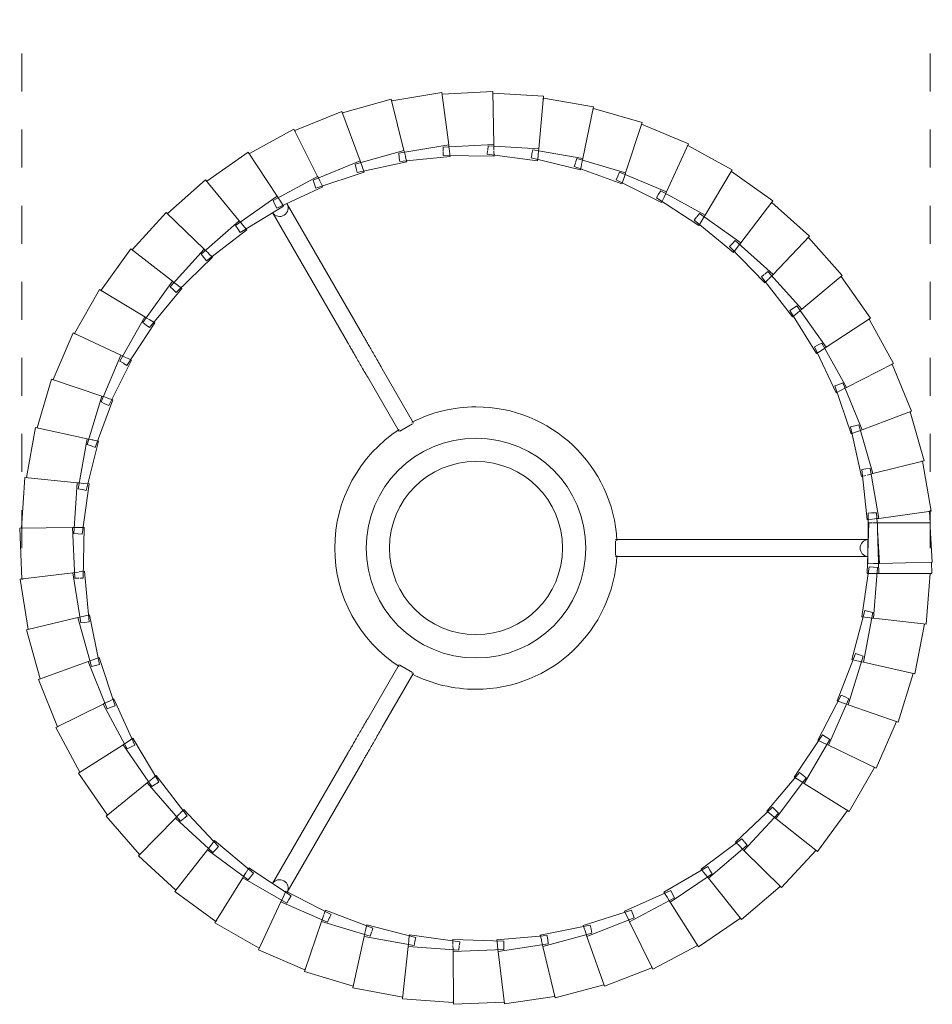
# Model space of a CAD drawing. Header units: millimetres. Extents: x -6744 to -5752, y -92 to 6717.
# Tile 2 of 2: x -6359 to -6143, y 6484 to 6717. Entities that reach past the tile are written whole.
import ezdxf

# ---------------------------------------------------------------- set-up
doc = ezdxf.new("R2010")
doc.units = ezdxf.units.MM
doc.linetypes.add('Dash', pattern=[18, 9, -9])
doc.layers.add('A-ANNO-DIMS', color=7, linetype='Dash', lineweight=9, true_color=0xd2d2d2)
doc.layers.add('E-LITE-EQPM', color=7, linetype='Continuous', lineweight=20)

# ---------------------------------------------------------------- blocks, each defined once
blk = doc.blocks.new('2P0615 - 2P0615 Beige ribbon textile shade-457133-Planta_PDF')
at = {"layer": 'E-LITE-EQPM'}
for p, q in [((-18.58, 106.05), (-6.71, 107.85)), ((-5.24, 95.44), (-6.71, 107.85)), ((-6.63, 107.46), (5.36, 107.93)), ((-6.63, 107.46), (-6.63, 107.22)), ((5.44, 95.43), (5.36, 107.93)), ((5.39, 107.53), (5.37, 107.29)), ((5.39, 107.53), (17.37, 106.66)), ((-30.29, 103.31), (-18.7, 106.43)), ((-15.85, 94.26), (-18.7, 106.43)), ((-18.58, 106.05), (-18.55, 105.81)), ((16.05, 94.23), (17.37, 106.66)), ((17.35, 106.26), (17.3, 106.03)), ((17.35, 106.26), (29.16, 104.06)), ((-41.62, 99.29), (-30.45, 103.68)), ((-26.26, 91.9), (-30.45, 103.68)), ((-30.29, 103.31), (-30.23, 103.08)), ((26.46, 91.86), (29.16, 104.06)), ((29.09, 103.67), (29.02, 103.44)), ((29.09, 103.67), (40.58, 100.17)), ((36.54, 88.34), (40.58, 100.17)), ((-52.44, 94.02), (-41.82, 99.63)), ((-36.35, 88.4), (-41.82, 99.63)), ((-41.62, 99.29), (-41.54, 99.06)), ((40.48, 99.78), (40.37, 99.56)), ((40.48, 99.78), (51.5, 95.02)), ((-62.59, 87.58), (-52.67, 94.35)), ((-45.98, 83.79), (-52.67, 94.35)), ((-52.44, 94.02), (-52.33, 93.81)), ((-15.85, 94.26), (-27.44, 91.14)), ((-5.24, 95.44), (-17.11, 93.63)), ((-17.11, 93.63), (-16.99, 92.64)), ((-15.75, 93.84), (-15.85, 94.26)), ((-15.53, 92.9), (-15.75, 93.84)), ((5.44, 95.43), (-6.56, 94.96)), ((-6.56, 94.96), (-6.55, 93.96)), ((-6.55, 93.88), (-6.55, 92.97)), ((-5.19, 95.02), (-5.24, 95.44)), ((-5.07, 94.06), (-5.19, 95.02)), ((-5.05, 93.89), (-5.07, 94.06)), ((-4.91, 92.67), (-5.05, 93.88)), ((3.94, 93.88), (3.86, 93.12)), ((3.97, 94.11), (3.96, 94.02)), ((4.07, 95.1), (3.97, 94.11)), ((16.05, 94.23), (4.07, 95.1)), ((5.44, 95), (5.44, 95.43)), ((5.45, 94.04), (5.44, 95)), ((5.46, 92.64), (5.45, 93.79)), ((14.66, 94.06), (14.44, 93.08)), ((26.46, 91.86), (14.66, 94.06)), ((15.9, 92.85), (16, 93.81)), ((16, 93.81), (16.05, 94.23)), ((46.16, 83.71), (51.5, 95.02)), ((51.35, 94.64), (51.23, 94.44)), ((51.35, 94.64), (61.77, 88.68)), ((-26.26, 91.9), (-37.44, 87.51)), ((-27.44, 91.14), (-27.22, 90.17)), ((-26.99, 89.2), (-15.21, 91.54)), ((-26.12, 91.5), (-26.26, 91.9)), ((-25.8, 90.59), (-26.12, 91.5)), ((-16.99, 92.64), (-16.97, 92.46)), ((-16.96, 92.41), (-16.87, 91.65)), ((-16.87, 91.65), (-4.91, 92.67)), ((-15.49, 92.72), (-15.53, 92.9)), ((-15.21, 91.54), (-15.47, 92.64)), ((-6.55, 92.97), (5.46, 92.64)), ((3.86, 93.12), (15.75, 91.46)), ((14.38, 92.79), (14.23, 92.11)), ((14.23, 92.11), (25.86, 89.13)), ((14.44, 93.08), (14.39, 92.85)), ((15.75, 91.46), (15.87, 92.51)), ((15.88, 92.62), (15.9, 92.85)), ((25.05, 91.84), (24.73, 90.9)), ((36.54, 88.34), (25.05, 91.84)), ((26.16, 90.5), (26.37, 91.44)), ((26.37, 91.44), (26.46, 91.86)), ((-36.77, 85.63), (-25.33, 89.27)), ((-27.22, 90.17), (-26.99, 89.2)), ((-25.33, 89.27), (-25.8, 90.59)), ((24.68, 90.73), (24.41, 89.95)), ((24.41, 89.95), (35.64, 85.7)), ((25.86, 89.13), (26.16, 90.5)), ((55.21, 78.05), (61.77, 88.68)), ((-71.97, 80.05), (-62.87, 87.88)), ((-55.04, 78.13), (-62.87, 87.88)), ((-62.59, 87.58), (-62.47, 87.38)), ((-36.35, 88.4), (-46.96, 82.78)), ((-37.44, 87.51), (-37.1, 86.57)), ((-37.07, 86.48), (-36.77, 85.63)), ((-36.16, 88.01), (-36.35, 88.4)), ((-35.74, 87.14), (-36.16, 88.01)), ((-35.13, 85.89), (-35.71, 87.09)), ((34.58, 87.29), (34.29, 86.67)), ((34.29, 86.67), (44.97, 81.19)), ((34.72, 87.57), (34.59, 87.3)), ((35.14, 88.48), (34.72, 87.57)), ((46.16, 83.71), (35.14, 88.48)), ((35.64, 85.7), (35.98, 86.7)), ((36.02, 86.83), (36.09, 87.02)), ((36.09, 87.02), (36.4, 87.93)), ((36.4, 87.93), (36.54, 88.34)), ((61.59, 88.33), (61.44, 88.14)), ((61.59, 88.33), (71.28, 81.24)), ((-46.09, 80.99), (-35.13, 85.89)), ((44.79, 84.01), (44.27, 83.16)), ((55.21, 78.05), (44.79, 84.01)), ((-45.98, 83.79), (-55.9, 77.03)), ((-46.96, 82.78), (-46.53, 81.89)), ((-46.53, 81.89), (-46.09, 80.99)), ((-45.75, 83.43), (-45.98, 83.79)), ((-45.23, 82.61), (-45.75, 83.42)), ((-44.49, 81.43), (-45.23, 82.61)), ((44.27, 83.16), (43.74, 82.31)), ((43.74, 82.31), (53.75, 75.67)), ((44.97, 81.19), (45.57, 82.45)), ((45.57, 82.45), (45.98, 83.33)), ((45.98, 83.33), (46.16, 83.71)), ((-80.45, 71.52), (-72.27, 80.32)), ((-63.41, 71.51), (-72.27, 80.32)), ((-71.97, 80.05), (-71.82, 79.87)), ((-54.84, 75.34), (-44.49, 81.43)), ((44.68, 81.39), (26.95, 50.69)), ((30.42, 48.69), (48.15, 79.39)), ((63.57, 71.4), (71.28, 81.24)), ((71.05, 80.91), (70.89, 80.74)), ((71.05, 80.91), (79.9, 72.79)), ((-55.04, 78.13), (-64.14, 70.31)), ((-55.9, 77.03), (-55.37, 76.18)), ((-54.77, 77.8), (-55.04, 78.13)), ((-54.16, 77.05), (-54.77, 77.8)), ((-53.29, 75.96), (-54.16, 77.05)), ((53.18, 77.6), (52.65, 76.92)), ((52.65, 76.92), (61.85, 69.21)), ((53.88, 78.49), (53.26, 77.7)), ((63.57, 71.4), (53.88, 78.49)), ((54.48, 76.86), (54.99, 77.68)), ((54.99, 77.68), (55.21, 78.05)), ((-62.9, 68.75), (-53.29, 75.96)), ((-55.37, 76.18), (-54.84, 75.34)), ((53.75, 75.67), (54.42, 76.76)), ((71.14, 63.87), (79.9, 72.79)), ((79.64, 72.49), (79.45, 72.34)), ((79.64, 72.49), (87.52, 63.43)), ((-87.93, 62.1), (-80.78, 71.75)), ((-70.99, 63.98), (-80.78, 71.75)), ((-80.45, 71.52), (-80.28, 71.36)), ((-63.41, 71.51), (-71.59, 62.71)), ((-64.14, 70.31), (-63.52, 69.53)), ((-63.1, 71.2), (-63.41, 71.51)), ((-62.42, 70.52), (-63.1, 71.2)), ((-61.43, 69.54), (-62.42, 70.52)), ((61.6, 71.28), (60.9, 70.57)), ((60.9, 70.57), (69.18, 61.88)), ((62.3, 71.99), (61.6, 71.28)), ((61.85, 69.21), (62.71, 70.31)), ((71.14, 63.87), (62.3, 71.99)), ((62.71, 70.31), (63.31, 71.07)), ((63.31, 71.07), (63.57, 71.4)), ((-70.17, 61.31), (-61.43, 69.54)), ((-63.45, 69.45), (-62.9, 68.75)), ((-70.99, 63.98), (-78.13, 54.34)), ((-70.65, 63.72), (-70.99, 63.98)), ((-69.9, 63.12), (-70.65, 63.72)), ((-68.8, 62.25), (-69.9, 63.12)), ((69.04, 63.86), (68.39, 63.34)), ((68.39, 63.34), (75.65, 53.78)), ((69.94, 64.6), (69.16, 63.97)), ((77.82, 55.54), (69.94, 64.6)), ((70.16, 62.88), (70.84, 63.56)), ((70.84, 63.56), (71.14, 63.87)), ((77.82, 55.54), (87.52, 63.43)), ((87.22, 63.16), (87.02, 63.03)), ((87.22, 63.16), (94.04, 53.27)), ((-94.3, 51.91), (-88.28, 62.29)), ((-77.68, 55.67), (-88.28, 62.29)), ((-87.93, 62.1), (-87.74, 61.95)), ((-76.57, 53.1), (-68.8, 62.25)), ((-71.59, 62.71), (-70.88, 62.01)), ((-70.88, 62.01), (-70.17, 61.31)), ((69.18, 61.88), (70.09, 62.8)), ((76.71, 56.4), (75.87, 55.86)), ((83.53, 46.52), (76.71, 56.4)), ((-77.68, 55.67), (-83.71, 45.28)), ((-82.02, 44.22), (-75.31, 54.19)), ((-78.13, 54.34), (-77.35, 53.72)), ((-77.32, 55.44), (-77.68, 55.67)), ((-76.5, 54.93), (-77.32, 55.44)), ((-77.32, 53.69), (-76.57, 53.1)), ((-75.31, 54.19), (-76.45, 54.89)), ((75.55, 55.66), (75.03, 55.32)), ((75.03, 55.32), (81.18, 45.01)), ((75.87, 55.86), (75.57, 55.67)), ((75.65, 53.78), (76.67, 54.6)), ((76.74, 54.66), (77.49, 55.27)), ((77.49, 55.27), (77.82, 55.54)), ((-99.5, 41.06), (-94.68, 52.06)), ((-83.41, 46.65), (-94.68, 52.06)), ((-94.3, 51.91), (-94.1, 51.78)), ((83.53, 46.52), (94.04, 53.27)), ((93.72, 53.04), (93.51, 52.93)), ((93.72, 53.04), (99.4, 42.46)), ((-83.41, 46.65), (-88.23, 35.66)), ((-83.02, 46.47), (-83.41, 46.65)), ((81.62, 47.05), (80.73, 46.61)), ((80.73, 46.61), (85.69, 35.68)), ((82.52, 47.49), (81.62, 47.05)), ((88.2, 36.92), (82.52, 47.49)), ((-86.44, 34.8), (-80.89, 45.44)), ((-83.71, 45.28), (-82.86, 44.75)), ((-82.15, 46.05), (-83.02, 46.47)), ((-82.86, 44.75), (-82.02, 44.22)), ((-80.89, 45.44), (-82.15, 46.05)), ((81.18, 45.01), (82.35, 45.76)), ((82.35, 45.76), (83.17, 46.29)), ((83.17, 46.29), (83.53, 46.52)), ((22.17, 42.4), (14.76, 29.56)), ((88.2, 36.92), (99.4, 42.46)), ((99.05, 42.26), (98.83, 42.17)), ((99.05, 42.26), (103.52, 31.11)), ((-103.46, 29.71), (-99.89, 41.17)), ((-88.09, 37.06), (-99.89, 41.17)), ((-99.5, 41.06), (-99.29, 40.96)), ((18.22, 27.56), (25.63, 40.4)), ((86.36, 37.66), (85.43, 37.32)), ((85.43, 37.32), (89.14, 25.9)), ((87.3, 38), (86.36, 37.66)), ((91.76, 26.85), (87.3, 38)), ((-88.09, 37.06), (-91.66, 25.59)), ((-89.78, 24.94), (-85.45, 36.14)), ((-88.23, 35.66), (-87.33, 35.23)), ((-87.68, 36.91), (-88.09, 37.06)), ((-86.77, 36.6), (-87.68, 36.91)), ((-87.33, 35.23), (-86.44, 34.8)), ((-85.45, 36.14), (-86.77, 36.6)), ((85.69, 35.68), (86.89, 36.27)), ((86.94, 36.3), (87.81, 36.72)), ((87.81, 36.72), (88.2, 36.92)), ((91.76, 26.85), (103.52, 31.11)), ((103.15, 30.95), (102.91, 30.89)), ((103.15, 30.95), (106.34, 19.37)), ((-106.13, 17.98), (-103.86, 29.77)), ((-91.67, 27), (-103.86, 29.77)), ((-103.46, 29.71), (-103.24, 29.63)), ((17.99, 27.69), (14.99, 29.42)), ((90.99, 28.03), (90.02, 27.79)), ((94.19, 16.45), (90.99, 28.03)), ((-91.67, 27), (-93.94, 15.21)), ((-92, 14.77), (-88.95, 26.38)), ((-91.25, 26.9), (-91.67, 27)), ((-90.31, 26.69), (-91.25, 26.9)), ((-88.95, 26.38), (-90.14, 26.65)), ((90.02, 27.79), (89.06, 27.56)), ((89.06, 27.56), (91.47, 15.8)), ((89.14, 25.9), (90.45, 26.38)), ((90.45, 26.38), (91.36, 26.7)), ((91.36, 26.7), (91.76, 26.85)), ((-91.66, 25.59), (-90.72, 25.26)), ((-90.72, 25.26), (-89.78, 24.94)), ((94.19, 16.45), (106.34, 19.37)), ((105.96, 19.25), (105.72, 19.22)), ((105.96, 19.25), (107.84, 7.39)), ((-107.47, 6.03), (-106.53, 18)), ((-94.11, 16.6), (-106.53, 18)), ((-106.13, 17.98), (-105.9, 17.93)), ((-94.11, 16.6), (-95.05, 4.63)), ((-93.68, 16.55), (-94.11, 16.6)), ((-92.72, 16.45), (-93.68, 16.55)), ((-91.34, 16.29), (-92.72, 16.45)), ((92.56, 17.58), (91.57, 17.46)), ((91.57, 17.46), (92.66, 5.5)), ((93.55, 17.71), (92.56, 17.58)), ((92.83, 16.13), (93.77, 16.35)), ((95.43, 5.85), (93.55, 17.71)), ((93.77, 16.35), (94.19, 16.45)), ((-93.94, 15.21), (-92.97, 14.99)), ((-93.07, 4.41), (-91.34, 16.29)), ((-92.97, 14.99), (-92, 14.77)), ((91.47, 15.8), (92.44, 16.03)), ((92.5, 16.05), (92.83, 16.13)), ((92.95, 7.14), (92.7, -4.86)), ((93.71, 7.15), (92.95, 7.14)), ((94.94, 7.16), (93.95, 7.15)), ((95.49, -4.83), (94.94, 7.16)), ((95.43, 5.85), (107.84, 7.39)), ((107.44, 7.32), (107.2, 7.32)), ((107.44, 7.32), (107.99, -4.68)), ((-95.37, 6), (-107.87, 6)), ((-107.79, 3.36), (-107.87, 6)), ((-107.47, 6.03), (-107.23, 6)), ((-95.37, 6), (-95.03, -4.33)), ((-94.94, 6), (-95.37, 6)), ((-93.98, 6), (-94.94, 6)), ((-92.58, 6), (-93.98, 6)), ((-92.98, -6), (-92.58, 6)), ((92.66, 5.5), (93.89, 5.66)), ((94.05, 5.68), (95.01, 5.79)), ((95.01, 5.79), (95.43, 5.85)), ((-95.49, 3.66), (-107.99, 3.35)), ((-107.51, -4.92), (-107.99, 3.35)), ((-95.49, 3.66), (-95.03, -4.35)), ((-95.3, 3.66), (-95.49, 3.66)), ((-94.1, 3.69), (-95.3, 3.66)), ((-95.05, 4.63), (-94.06, 4.52)), ((-92.7, 3.73), (-94.1, 3.69)), ((-94.06, 4.52), (-93.07, 4.41)), ((-92.81, -8.28), (-92.7, 3.73)), ((-57.37, 2), (-92.83, 2)), ((-32.98, 2), (-47.81, 2)), ((-32.98, 1.73), (-32.98, -1.73)), ((-92.83, -2), (-57.37, -2)), ((-47.81, -2), (-32.98, -2)), ((-95.03, -4.35), (-94.98, -6)), ((93.17, -3.27), (91.58, -15.17)), ((94.16, -3.37), (93.17, -3.27)), ((95.15, -3.47), (94.16, -3.37)), ((94.36, -15.45), (95.15, -3.47)), ((-107.47, -6), (-107.51, -4.92)), ((-107.47, -6), (-94.98, -6)), ((-107.3, -8.64), (-107.45, -6)), ((-94.88, -6.96), (-95.3, -7.02)), ((-94.98, -6), (-94.93, -6)), ((-94.93, -6), (-94.8, -8.33)), ((-94.93, -6), (-93.98, -6)), ((-93.92, -6.83), (-94.88, -6.96)), ((-93.84, -6), (-92.98, -6)), ((-92.54, -6.64), (-93.75, -6.8)), ((-91.3, -18.58), (-92.54, -6.64)), ((92.7, -4.86), (94.09, -4.85)), ((94.09, -4.85), (95.06, -4.83)), ((95.06, -4.83), (95.49, -4.83)), ((95.49, -4.83), (107.99, -4.68)), ((107.59, -4.71), (106.79, -16.69)), ((107.59, -4.71), (107.35, -4.68)), ((-95.3, -7.02), (-107.69, -8.72)), ((-105.66, -20.55), (-107.69, -8.72)), ((-107.3, -8.64), (-107.06, -8.63)), ((-95.3, -7.02), (-93.28, -18.85)), ((-94.8, -8.33), (-93.8, -8.3)), ((-93.8, -8.3), (-93.61, -8.3)), ((-93.6, -8.3), (-92.81, -8.28)), ((92.22, -13.64), (89.31, -25.29)), ((93.16, -13.84), (92.22, -13.64)), ((94.17, -14.05), (93.2, -13.84)), ((91.58, -15.17), (92.97, -15.31)), ((92.04, -25.87), (94.17, -14.05)), ((92.97, -15.31), (93.93, -15.4)), ((93.93, -15.4), (94.36, -15.45)), ((94.36, -15.45), (106.79, -16.69)), ((-93.93, -17.61), (-106.04, -20.67)), ((-93.51, -17.5), (-93.93, -17.61)), ((-93.93, -17.61), (-90.59, -29.14)), ((-92.57, -17.26), (-93.51, -17.5)), ((-92.28, -18.72), (-91.3, -18.58)), ((-91.22, -16.92), (-92.24, -17.18)), ((-88.66, -28.65), (-91.22, -16.92)), ((106.39, -16.67), (104.27, -28.49)), ((106.39, -16.67), (106.16, -16.62)), ((-102.71, -32.21), (-106.04, -20.67)), ((-105.66, -20.55), (-105.43, -20.52)), ((-93.28, -18.85), (-92.29, -18.72)), ((90.13, -23.83), (85.94, -35.09)), ((88.58, -35.97), (92.02, -24.47)), ((89.31, -25.29), (90.54, -25.55)), ((90.83, -24.07), (90.13, -23.83)), ((90.59, -25.56), (90.68, -25.58)), ((90.68, -25.58), (91.62, -25.78)), ((91.07, -24.15), (90.86, -24.08)), ((92.02, -24.47), (91.07, -24.15)), ((-90.98, -27.82), (-91.38, -27.97)), ((-90.07, -27.48), (-90.98, -27.82)), ((-88.76, -26.99), (-90.07, -27.48)), ((-84.91, -38.36), (-88.76, -26.99)), ((14.99, -29.42), (17.99, -27.69)), ((25.63, -40.4), (18.22, -27.56)), ((91.62, -25.78), (92.04, -25.87)), ((92.04, -25.87), (104.27, -28.49)), ((-91.38, -27.97), (-103.08, -32.38)), ((-91.38, -27.97), (-86.78, -39.07)), ((-90.59, -29.14), (-89.63, -28.9)), ((-89.63, -28.9), (-88.66, -28.65)), ((14.76, -29.56), (22.17, -42.4)), ((103.87, -28.43), (100.44, -39.94)), ((103.87, -28.43), (103.64, -28.36)), ((-98.48, -43.47), (-103.08, -32.38)), ((-102.71, -32.21), (-102.48, -32.15)), ((86.9, -33.73), (81.49, -44.45)), ((84.02, -45.62), (88.71, -34.57)), ((87.8, -34.15), (86.9, -33.73)), ((88.71, -34.57), (87.81, -34.15)), ((-85.2, -36.73), (-86.44, -37.36)), ((-80.1, -47.6), (-85.2, -36.73)), ((85.94, -35.09), (87.18, -35.5)), ((87.26, -35.53), (88.18, -35.84)), ((88.18, -35.84), (88.58, -35.97)), ((88.58, -35.97), (100.44, -39.94)), ((-87.69, -37.99), (-98.82, -43.67)), ((-87.3, -37.8), (-87.69, -37.99)), ((-87.69, -37.99), (-81.88, -48.5)), ((-86.44, -37.36), (-87.3, -37.8)), ((-86.78, -39.07), (-85.85, -38.71)), ((-85.85, -38.71), (-84.91, -38.36)), ((100.05, -39.84), (95.36, -50.89)), ((100.05, -39.84), (99.83, -39.74)), ((-93.02, -54.18), (-98.82, -43.67)), ((-98.48, -43.47), (-98.25, -43.38)), ((82.6, -43.21), (76.02, -53.26)), ((78.41, -54.71), (84.3, -44.25)), ((83.24, -43.6), (82.6, -43.21)), ((83.45, -43.73), (83.27, -43.62)), ((84.3, -44.25), (83.45, -43.73)), ((-80.57, -46), (-81.74, -46.77)), ((-74.3, -56.24), (-80.57, -46)), ((81.49, -44.45), (82.65, -44.99)), ((82.75, -45.04), (83.63, -45.44)), ((83.63, -45.44), (84.02, -45.62)), ((84.02, -45.62), (95.36, -50.89)), ((-82.9, -47.54), (-93.33, -54.42)), ((-82.54, -47.3), (-82.9, -47.54)), ((-82.9, -47.54), (-75.96, -57.34)), ((-81.74, -46.77), (-82.54, -47.3)), ((-81.88, -48.5), (-80.99, -48.05)), ((-80.99, -48.05), (-80.1, -47.6)), ((48.15, -79.39), (30.42, -48.69)), ((26.95, -50.69), (44.68, -81.39)), ((94.98, -50.75), (89.09, -61.2)), ((94.98, -50.75), (94.78, -50.62)), ((77.27, -52.15), (69.61, -61.4)), ((71.82, -63.11), (78.84, -53.37)), ((76.02, -53.26), (77.22, -53.98)), ((78.02, -52.74), (77.27, -52.15)), ((78.84, -53.37), (78.05, -52.76)), ((-86.39, -64.22), (-93.33, -54.42)), ((-93.02, -54.18), (-92.8, -54.07)), ((-76.01, -55.6), (-76.75, -56.22)), ((-74.94, -54.7), (-76.01, -55.6)), ((-67.56, -64.17), (-74.94, -54.7)), ((77.22, -53.98), (78.04, -54.48)), ((78.04, -54.48), (78.41, -54.71)), ((78.41, -54.71), (89.09, -61.2)), ((-77.08, -56.49), (-86.68, -64.5)), ((-76.75, -56.22), (-77.08, -56.49)), ((-77.08, -56.49), (-69.09, -65.45)), ((-75.96, -57.34), (-75.13, -56.79)), ((-75.13, -56.79), (-74.3, -56.24)), ((70.97, -60.44), (62.33, -68.78)), ((71.68, -61.14), (70.97, -60.44)), ((-68.37, -62.72), (-69.26, -63.65)), ((-59.98, -71.31), (-68.37, -62.72)), ((64.33, -70.72), (72.4, -61.83)), ((69.61, -61.4), (70.71, -62.25)), ((70.71, -62.25), (71.48, -62.85)), ((71.48, -62.85), (71.82, -63.11)), ((72.4, -61.83), (71.68, -61.14)), ((88.73, -61.02), (81.7, -70.76)), ((88.73, -61.02), (88.54, -60.87)), ((-78.69, -73.46), (-86.68, -64.5)), ((-86.39, -64.22), (-86.19, -64.09)), ((-70.3, -64.74), (-78.95, -73.76)), ((-70, -64.43), (-70.3, -64.74)), ((-70.3, -64.74), (-61.36, -72.75)), ((-69.34, -63.73), (-70, -64.43)), ((-69.09, -65.45), (-68.33, -64.81)), ((-68.19, -64.7), (-67.56, -64.17)), ((71.82, -63.11), (81.7, -70.76)), ((63.78, -67.98), (54.27, -75.3)), ((56.04, -77.45), (65.05, -69.52)), ((62.33, -68.78), (63.27, -69.69)), ((63.33, -69.75), (64.02, -70.42)), ((64.35, -68.67), (63.78, -67.98)), ((64.42, -68.75), (64.38, -68.7)), ((65.05, -69.52), (64.42, -68.75)), ((-62.64, -72.18), (-70.23, -82.11)), ((-62.38, -71.84), (-62.64, -72.18)), ((-62.64, -72.18), (-52.86, -79.14)), ((-61.8, -71.07), (-62.38, -71.84)), ((-60.95, -69.96), (-61.8, -71.07)), ((-61.36, -72.75), (-60.67, -72.03)), ((-51.65, -77.56), (-60.95, -69.96)), ((-60.67, -72.03), (-59.98, -71.31)), ((64.02, -70.42), (64.33, -70.72)), ((64.33, -70.72), (73.3, -79.42)), ((81.37, -70.53), (73.3, -79.42)), ((81.37, -70.53), (81.2, -70.37)), ((-70.01, -81.78), (-78.95, -73.76)), ((-78.69, -73.46), (-78.51, -73.3)), ((-52.77, -76.32), (-53.43, -77.43)), ((-42.68, -82.84), (-52.77, -76.32)), ((55.8, -74.66), (45.53, -80.88)), ((47.05, -83.22), (56.89, -76.33)), ((54.27, -75.3), (55.15, -76.38)), ((55.15, -76.38), (55.77, -77.12)), ((56.34, -75.49), (55.8, -74.66)), ((56.89, -76.33), (56.35, -75.5)), ((-54.2, -78.72), (-60.63, -89.44)), ((-53.98, -78.35), (-54.2, -78.72)), ((-54.2, -78.72), (-43.71, -84.55)), ((-53.48, -77.52), (-53.98, -78.35)), ((-52.86, -79.14), (-52.26, -78.35)), ((-52.2, -78.27), (-51.65, -77.56)), ((55.77, -77.12), (56.04, -77.45)), ((56.04, -77.45), (63.99, -87.1)), ((73, -79.16), (63.99, -87.1)), ((73, -79.16), (72.85, -78.98)), ((47.13, -80.42), (36.23, -85.45)), ((45.53, -80.88), (46.29, -82.05)), ((47.57, -81.3), (47.13, -80.42)), ((48.02, -82.2), (47.58, -81.31)), ((-60.45, -89.08), (-70.23, -82.11)), ((-70.01, -81.78), (-69.84, -81.61)), ((-44.5, -83), (-44.91, -83.88)), ((-43.92, -81.74), (-44.5, -83)), ((-33.18, -87.09), (-43.92, -81.74)), ((-43.71, -84.55), (-43.19, -83.69)), ((-43.19, -83.69), (-42.68, -82.84)), ((37.48, -87.94), (48.02, -82.2)), ((46.29, -82.05), (46.82, -82.86)), ((46.82, -82.86), (47.05, -83.22)), ((47.05, -83.22), (53.88, -93.69)), ((-45.08, -84.27), (-50.28, -95.64)), ((-44.91, -83.88), (-45.08, -84.27)), ((-45.08, -84.27), (-34, -88.9)), ((-34.53, -86.13), (-34.88, -87.18)), ((-23.26, -90.25), (-34.53, -86.13)), ((37.87, -85.17), (26.47, -88.95)), ((36.23, -85.45), (36.81, -86.6)), ((38.21, -86.11), (37.87, -85.17)), ((38.56, -87.04), (38.21, -86.11)), ((-35.27, -88.37), (-35.4, -88.78)), ((-34.97, -87.45), (-35.27, -88.37)), ((-34.88, -87.2), (-34.97, -87.45)), ((-34, -88.9), (-33.59, -87.99)), ((-33.59, -87.99), (-33.18, -87.09)), ((27.44, -91.57), (38.56, -87.04)), ((36.85, -86.7), (37.29, -87.56)), ((37.29, -87.56), (37.48, -87.94)), ((37.48, -87.94), (43.09, -99.11)), ((63.71, -86.81), (53.88, -93.69)), ((63.71, -86.81), (63.58, -86.61)), ((-50.14, -95.27), (-60.63, -89.44)), ((-60.45, -89.08), (-60.3, -88.89)), ((-35.4, -88.78), (-39.3, -100.66)), ((-35.4, -88.78), (-23.88, -92.14)), ((-25, -90.81), (-25.19, -91.76)), ((-24.99, -90.76), (-25, -90.81)), ((-24.71, -89.44), (-24.96, -90.65)), ((-13.05, -92.28), (-24.71, -89.44)), ((-23.52, -91.05), (-23.26, -90.25)), ((28.13, -88.86), (16.39, -91.35)), ((17.05, -94.06), (28.61, -90.8)), ((26.47, -88.95), (26.95, -90.26)), ((26.95, -90.26), (27.29, -91.17)), ((28.37, -89.83), (28.13, -88.86)), ((28.61, -90.8), (28.37, -89.83)), ((-25.28, -92.18), (-27.83, -104.41)), ((-25.19, -91.76), (-25.28, -92.18)), ((-25.28, -92.18), (-13.45, -94.23)), ((-23.88, -92.14), (-23.57, -91.19)), ((-14.71, -93.03), (-14.8, -94)), ((-14.69, -92.81), (-14.71, -93.03)), ((-14.58, -91.64), (-14.69, -92.75)), ((-2.67, -93.16), (-14.58, -91.64)), ((-13.25, -93.25), (-13.19, -92.99)), ((-13.19, -92.98), (-13.05, -92.28)), ((-4.27, -92.7), (-4.25, -93.86)), ((7.73, -92.88), (-4.27, -92.7)), ((-2.75, -93.95), (-2.67, -93.16)), ((18.05, -91.44), (6.1, -92.6)), ((6.1, -92.6), (6.26, -93.88)), ((7.75, -93.77), (7.73, -92.88)), ((16.39, -91.35), (16.66, -92.46)), ((16.67, -92.52), (16.72, -92.7)), ((16.72, -92.7), (16.95, -93.64)), ((18.15, -92.23), (18.05, -91.44)), ((18.17, -92.43), (18.15, -92.26)), ((18.3, -93.42), (18.17, -92.43)), ((27.29, -91.17), (27.44, -91.57)), ((27.44, -91.57), (31.77, -103.3)), ((53.63, -93.37), (53.53, -93.16)), ((-50.14, -95.27), (-50.01, -95.06)), ((-14.84, -94.42), (-16.01, -106.87)), ((-14.8, -94), (-14.84, -94.42)), ((-14.84, -94.42), (-2.86, -95.15)), ((-13.45, -94.23), (-13.25, -93.25)), ((-4.24, -94.1), (-4.23, -95.06)), ((-4.23, -95.06), (-4.22, -95.49)), ((-4.22, -95.49), (7.77, -94.87)), ((-4.22, -95.49), (-3.99, -107.99)), ((-2.86, -95.15), (-2.77, -94.15)), ((6.28, -93.99), (6.4, -94.94)), ((6.4, -94.94), (6.46, -95.37)), ((6.46, -95.37), (18.3, -93.42)), ((6.46, -95.37), (8.08, -107.76)), ((7.77, -94.87), (7.75, -93.88)), ((16.95, -93.64), (17.05, -94.06)), ((17.05, -94.06), (20.05, -106.19)), ((53.63, -93.37), (43.09, -99.11)), ((-39.2, -100.27), (-50.28, -95.64)), ((-39.2, -100.27), (-39.1, -100.05)), ((42.89, -98.77), (31.77, -103.3)), ((42.89, -98.77), (42.8, -98.54)), ((-27.77, -104.02), (-39.3, -100.66)), ((-16, -106.47), (-27.83, -104.41)), ((-27.77, -104.02), (-27.7, -103.79)), ((31.6, -102.93), (20.05, -106.19)), ((31.6, -102.93), (31.55, -102.7)), ((-4.02, -107.59), (-16.01, -106.87)), ((-16, -106.47), (-15.95, -106.23)), ((8, -107.37), (8, -107.13)), ((19.93, -105.81), (8.08, -107.76)), ((19.93, -105.81), (19.9, -105.57)), ((-4.02, -107.59), (-4, -107.35)), ((8, -107.37), (-3.99, -107.99))]:
    blk.add_line(p, q, dxfattribs=at)
at = {"layer": 'E-LITE-EQPM', "flags": 128}
for points in [[(22.17, 42.4), (22.37, 42.74), (22.57, 43.09), (22.77, 43.43), (22.96, 43.77), (23.16, 44.11), (23.35, 44.45), (23.54, 44.78), (23.73, 45.11), (23.92, 45.43), (24.1, 45.75), (24.29, 46.06), (24.46, 46.37), (24.64, 46.67), (24.81, 46.97), (24.97, 47.26), (25.14, 47.54), (25.29, 47.81), (25.44, 48.07), (25.59, 48.33), (25.73, 48.57), (25.87, 48.8), (26, 49.03), (26.12, 49.24), (26.24, 49.45), (26.35, 49.64), (26.45, 49.82), (26.55, 49.99), (26.64, 50.14), (26.72, 50.29), (26.8, 50.42), (26.87, 50.53), (26.93, 50.64), (26.95, 50.69)], [(30.42, 48.69), (30.36, 48.59), (30.3, 48.47), (30.22, 48.35), (30.14, 48.21), (30.06, 48.06), (29.96, 47.9), (29.86, 47.72), (29.76, 47.54), (29.64, 47.34), (29.52, 47.13), (29.39, 46.91), (29.26, 46.68), (29.12, 46.44), (28.98, 46.19), (28.83, 45.93), (28.68, 45.67), (28.52, 45.39), (28.35, 45.11), (28.18, 44.81), (28.01, 44.52), (27.83, 44.21), (27.65, 43.9), (27.47, 43.58), (27.29, 43.26), (27.1, 42.93), (26.91, 42.6), (26.71, 42.27), (26.52, 41.93), (26.32, 41.59), (26.13, 41.25), (25.93, 40.91), (25.73, 40.56), (25.63, 40.4)], [(-57.37, 2), (-57.26, 2), (-57.13, 2), (-56.98, 2), (-56.82, 2), (-56.65, 2), (-56.46, 2), (-56.26, 2), (-56.05, 2), (-55.82, 2), (-55.58, 2), (-55.32, 2), (-55.06, 2), (-54.78, 2), (-54.49, 2), (-54.2, 2), (-53.89, 2), (-53.57, 2), (-53.24, 2), (-52.9, 2), (-52.56, 2), (-52.2, 2), (-51.85, 2), (-51.48, 2), (-51.11, 2), (-50.73, 2), (-50.35, 2), (-49.96, 2), (-49.57, 2), (-49.18, 2), (-48.79, 2), (-48.39, 2), (-47.99, 2), (-47.81, 2)], [(-47.81, -2), (-48.2, -2), (-48.6, -2), (-48.99, -2), (-49.39, -2), (-49.78, -2), (-50.17, -2), (-50.55, -2), (-50.93, -2), (-51.3, -2), (-51.67, -2), (-52.04, -2), (-52.39, -2), (-52.74, -2), (-53.08, -2), (-53.41, -2), (-53.74, -2), (-54.05, -2), (-54.35, -2), (-54.65, -2), (-54.93, -2), (-55.2, -2), (-55.46, -2), (-55.71, -2), (-55.94, -2), (-56.16, -2), (-56.37, -2), (-56.56, -2), (-56.74, -2), (-56.91, -2), (-57.06, -2), (-57.2, -2), (-57.32, -2), (-57.37, -2)], [(25.63, -40.4), (25.83, -40.74), (26.03, -41.09), (26.23, -41.43), (26.43, -41.77), (26.62, -42.11), (26.82, -42.45), (27.01, -42.78), (27.2, -43.11), (27.38, -43.43), (27.57, -43.75), (27.75, -44.06), (27.93, -44.37), (28.1, -44.67), (28.27, -44.97), (28.44, -45.26), (28.6, -45.54), (28.76, -45.81), (28.91, -46.07), (29.06, -46.33), (29.2, -46.57), (29.33, -46.8), (29.46, -47.03), (29.59, -47.24), (29.7, -47.45), (29.81, -47.64), (29.92, -47.82), (30.01, -47.99), (30.1, -48.14), (30.19, -48.29), (30.26, -48.42), (30.33, -48.53), (30.39, -48.64), (30.42, -48.69)], [(26.95, -50.69), (26.9, -50.59), (26.83, -50.47), (26.76, -50.35), (26.68, -50.21), (26.59, -50.06), (26.5, -49.9), (26.4, -49.72), (26.29, -49.54), (26.18, -49.34), (26.06, -49.13), (25.93, -48.91), (25.8, -48.68), (25.66, -48.44), (25.51, -48.19), (25.37, -47.93), (25.21, -47.67), (25.05, -47.39), (24.89, -47.11), (24.72, -46.81), (24.55, -46.52), (24.37, -46.21), (24.19, -45.9), (24.01, -45.58), (23.82, -45.26), (23.63, -44.93), (23.44, -44.6), (23.25, -44.27), (23.05, -43.93), (22.86, -43.59), (22.66, -43.25), (22.46, -42.91), (22.26, -42.56), (22.17, -42.4)]]:
    blk.add_lwpolyline(points, dxfattribs=at)
at = {"layer": 'E-LITE-EQPM'}
for radius, start, end in [(33.41, 90, 177.0465), (33.41, 62.9535, 90), (33.41, 302.9535, 57.0465), (26, 90, 270), (26, 270, 90), (20.48, 90, 270), (20.48, 270, 90), (33.41, 182.9535, 270), (33.41, 270, 297.0465)]:
    blk.add_arc((0, 0), radius, start, end, dxfattribs=at)
for centre, major_axis, start_param, end_param in [((46.41, 80.39), (-1.73, 1), 0.024292, 3.139898), ((-92.83, 0), (0, 2), 3.181626, 6.224494), ((46.41, -80.39), (1.73, 1), 0.0425, 3.141593), ((46.41, -80.39), (1.73, 1), 3.141593, 3.217753)]:
    blk.add_ellipse(centre, major_axis=major_axis, ratio=0.963277, start_param=start_param, end_param=end_param, dxfattribs=at)

msp = doc.modelspace()

# ---------------------------------------------------------------- linework, layer by layer
at = {"layer": 'A-ANNO-DIMS'}
for p, q in [((-6358.11, 6591.71), (-6358.11, 6716.71)), ((-6143.11, 6591.71), (-6143.11, 6716.71))]:
    msp.add_line(p, q, dxfattribs=at)

# ---------------------------------------------------------------- block references
at = {"layer": 'E-LITE-EQPM', "rotation": 180}
msp.add_blockref('2P0615 - 2P0615 Beige ribbon textile shade-457133-Planta_PDF', (-6250.61, 6591.71), dxfattribs=at)

doc.saveas('drawing.dxf')
